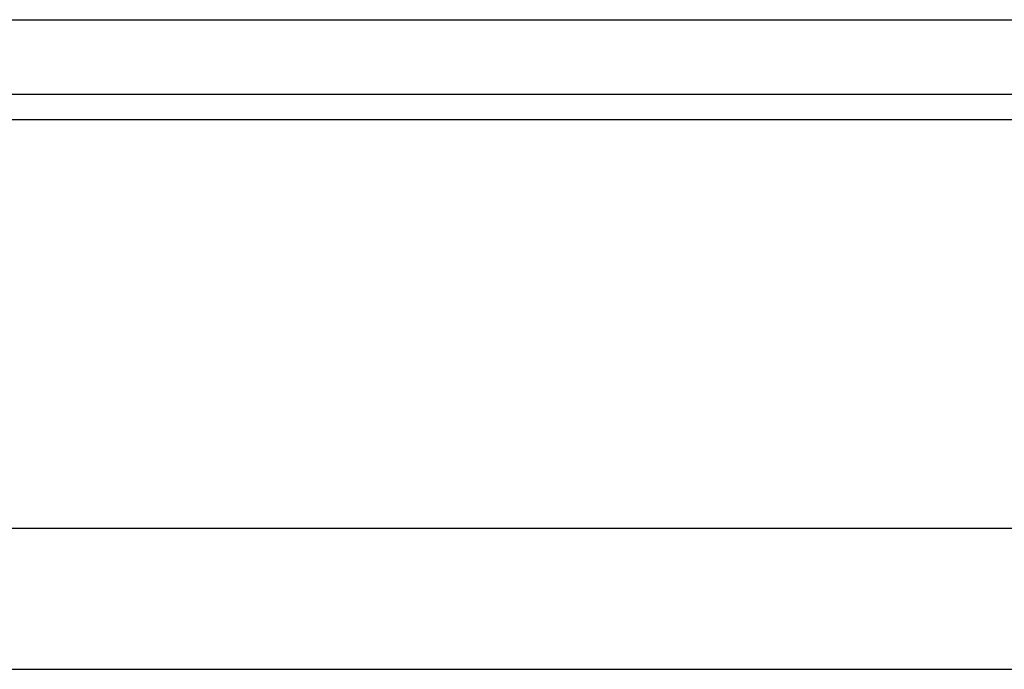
# Model space of a CAD drawing. Header units: millimetres. Extents: x -7 to 271, y 74 to 162.
# Tile 33 of 57: x 204.27 to 211.24, y 89.7 to 94.3. Entities that reach past the tile are written whole.
import ezdxf

# ---------------------------------------------------------------- set-up
doc = ezdxf.new("R2010")
doc.units = ezdxf.units.MM
doc.header["$LTSCALE"] = 0.15
doc.layers.add('OUT', color=3, linetype='CONTINUOUS')

msp = doc.modelspace()

# ---------------------------------------------------------------- linework, layer by layer
at = {"layer": 'OUT', "color": 0}
for p, q in [((193.2467, 94.2988), (221.0467, 94.2988)), ((140.8667, 93.772), (271.1467, 93.772)), ((140.8619, 93.592), (271.1467, 93.592)), ((140.2988, 90.6988), (271.1467, 90.6988)), ((106.1467, 89.6988), (271.1467, 89.6988))]:
    msp.add_line(p, q, dxfattribs=at)

doc.saveas('drawing.dxf')
